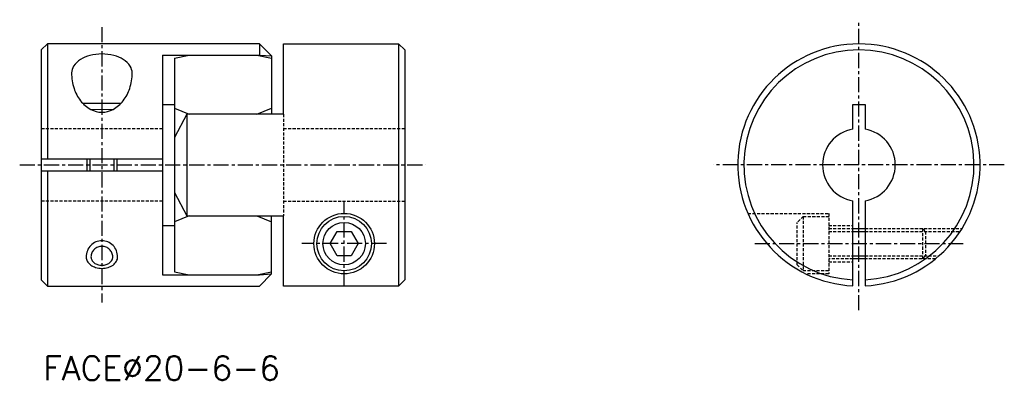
# Model space of a CAD drawing. Extents: x 50 to 131.3, y 32.1 to 62.
import ezdxf

# ---------------------------------------------------------------- set-up
doc = ezdxf.new("R2010")
doc.units = 0
doc.linetypes.add('CENTER', pattern=[2, 1.25, -0.25, 0.25, -0.25])
doc.linetypes.add('HIDDEN', pattern=[0.375, 0.25, -0.125])
doc.layers.get('0').update_dxf_attribs({"linetype": 'CONTINUOUS'})
doc.layers.add('CENTER', color=1, linetype='CENTER')
doc.styles.get("Standard").update_dxf_attribs({"font": 'txt', "bigfont": 'BIGFONT'})

msp = doc.modelspace()

# ---------------------------------------------------------------- linework, layer by layer
at = {"color": 7, "linetype": 'CONTINUOUS'}
for p, q in [((52.284849, 60), (51.784849, 59.5)), ((51.784849, 59.5), (51.784849, 40.5)), ((52.284849, 60), (52.284849, 50.5)), ((69.784849, 60), (52.284849, 60)), ((69.784849, 60), (70.784849, 59)), ((69.784849, 60), (69.784849, 59.079863)), ((71.784849, 60), (81.284849, 60)), ((71.784849, 54.19), (71.784849, 60)), ((81.284849, 60), (81.284849, 40)), ((81.284849, 60), (81.784849, 59.5)), ((81.784849, 59.5), (81.784849, 40.5)), ((61.784849, 59.079863), (61.784849, 40.920138)), ((61.784849, 59.079863), (69.784849, 59.079863)), ((62.784849, 58.831919), (63.984849, 59.079863)), ((62.784849, 58.831919), (62.784849, 52.278438)), ((69.584849, 59.079863), (70.784849, 58.831919)), ((69.784849, 59.079863), (70.784849, 59)), ((70.784849, 59), (70.784849, 54.19)), ((55.195413, 55.1), (58.374285, 55.1)), ((55.863229, 54.59066), (57.723712, 54.6)), ((61.784849, 55), (62.784849, 55)), ((62.784849, 54.690118), (63.984849, 54.19)), ((69.584849, 54.19), (70.784849, 54.690118)), ((118.784849, 52.95804), (118.784849, 55)), ((118.784849, 55), (119.784849, 55)), ((119.784849, 55), (119.784849, 52.95804)), ((63.784849, 54.19), (62.784849, 52.278438)), ((63.784849, 54.19), (63.784849, 45.81)), ((71.784849, 54.19), (63.784849, 54.19)), ((62.784849, 52.278438), (62.784849, 47.721563)), ((51.784849, 50.5), (61.784849, 50.5)), ((55.534849, 50.5), (55.534849, 49.5)), ((58.034849, 49.5), (58.034849, 50.5)), ((61.784849, 49.5), (51.784849, 49.5)), ((52.284849, 49.5), (52.284849, 40)), ((62.784849, 47.721563), (62.784849, 41.168081)), ((62.784849, 47.721563), (63.784849, 45.81)), ((118.784849, 40.012508), (118.784849, 47.041961)), ((119.784849, 47.041961), (119.784849, 40.012508)), ((63.984849, 45.81), (62.784849, 45.309882)), ((63.784849, 45.81), (71.784849, 45.81)), ((69.584849, 45.81), (70.784849, 45.309882)), ((70.784849, 41), (70.784849, 45.81)), ((71.784849, 40), (71.784849, 45.81)), ((61.784849, 45), (62.784849, 45)), ((118.784849, 44.75), (119.784849, 44.75)), ((119.784849, 42.25), (118.784849, 42.25)), ((61.784849, 40.920138), (69.784849, 40.920138)), ((62.784849, 41.168081), (63.984849, 40.920138)), ((69.584849, 40.920138), (70.784849, 41.168081)), ((69.784849, 40.920138), (70.784849, 41)), ((69.784849, 40), (70.784849, 41)), ((51.784849, 40.5), (52.284849, 40)), ((52.284849, 40), (69.784849, 40)), ((81.284849, 40), (71.784849, 40)), ((81.784849, 40.5), (81.284849, 40))]:
    msp.add_line(p, q, dxfattribs=at)
at = {"color": 5, "linetype": 'HIDDEN'}
for p, q in [((71.784849, 54.19), (71.784849, 45.81)), ((51.784849, 53), (61.784849, 53)), ((71.784849, 53), (81.784849, 53)), ((61.784849, 47), (51.784849, 47)), ((71.784849, 47), (81.784849, 47)), ((110.119697, 46), (116.784849, 46)), ((114.684849, 45.75), (114.184849, 45.25)), ((114.684849, 45.75), (116.784849, 45.75)), ((114.684849, 45.75), (114.684849, 41.25)), ((116.784849, 46), (116.784849, 41)), ((114.184849, 41.75), (114.184849, 45.25)), ((116.784849, 45), (118.784849, 45)), ((116.784849, 44.75), (118.784849, 44.75)), ((119.784849, 44.75), (127.795871, 44.75)), ((124.534849, 44.75), (124.534849, 42.25)), ((124.534849, 44.75), (124.784849, 44.5)), ((116.784849, 44.5), (118.784849, 44.5)), ((119.784849, 44.5), (127.636495, 44.5)), ((124.784849, 44.5), (124.784849, 42.5)), ((116.784849, 42.5), (118.784849, 42.5)), ((119.784849, 42.5), (125.899227, 42.5)), ((124.784849, 42.5), (124.534849, 42.25)), ((114.184849, 41.75), (114.684849, 41.25)), ((118.784849, 42.25), (116.784849, 42.25)), ((116.784849, 42), (118.784849, 42)), ((125.604461, 42.25), (119.784849, 42.25)), ((116.784849, 41.25), (114.684849, 41.25)), ((116.784849, 41), (114.92595, 41))]:
    msp.add_line(p, q, dxfattribs=at)
at = {"color": 5, "linetype": 'CONTINUOUS'}
for p, q in [((55.784849, 50.5), (55.784849, 49.5)), ((57.784849, 50.5), (57.784849, 49.5)), ((118.784849, 44.5), (119.784849, 44.5)), ((118.784849, 42.5), (119.784849, 42.5))]:
    msp.add_line(p, q, dxfattribs=at)
at = {"color": 7, "linetype": 'CONTINUOUS'}
for points in [[(59.284849, 57.599342, 0.147125), (59.117627, 58.155343, 0.107142), (58.552616, 58.706537, 0.076578), (57.783761, 59.037687, 0.063544), (56.784849, 59.165152, 0.063544), (55.785937, 59.037687, 0.076578), (55.017082, 58.706537, 0.107142), (54.452071, 58.155343, 0.147125), (54.284849, 57.599342, 0.147125)], [(54.284849, 57.599342, 0.077482), (54.483542, 56.324845, 0.087172), (55.017082, 55.308003, 0.105628), (55.863229, 54.59066, 0.123808), (56.784849, 54.358899, 0.123808), (57.706468, 54.59066, 0.105628), (58.552616, 55.308003, 0.087172), (59.086156, 56.324845, 0.077482), (59.284849, 57.599342, 0.077482)], [(57.684849, 42.400658, 0.101211), (57.616762, 42.733574, 0.099577), (57.421245, 43.018156, 0.097349), (57.130532, 43.207064, 0.09583), (56.784849, 43.273932, 0.09583), (56.439166, 43.207064, 0.097349), (56.148453, 43.018156, 0.099577), (55.952936, 42.733574, 0.101211), (55.884849, 42.400658, 0.101211)], [(55.884849, 42.400658, 0.125157), (55.948985, 42.148449, 0.105836), (56.148453, 41.915877, 0.08655), (56.430478, 41.769655, 0.07656), (56.784849, 41.715074, 0.07656), (57.13922, 41.769655, 0.08655), (57.421245, 41.915877, 0.105836), (57.620713, 42.148449, 0.125157), (57.684849, 42.400658, 0.125157)]]:
    msp.add_lwpolyline(points, format="xyb", dxfattribs=at)
msp.add_lwpolyline([(76.207499, 42.5), (75.630148, 43.5), (76.207499, 44.5), (77.362199, 44.5), (77.939549, 43.5), (77.362199, 42.5)], close=True, dxfattribs=at)
at = {"color": 5, "linetype": 'CONTINUOUS'}
for points in [[(58.084849, 42.400658, 0.095716), (57.985281, 42.916017, 0.097298), (57.704088, 43.349275, 0.099623), (57.280361, 43.640742, 0.101331), (56.784849, 43.742205, 0.101331), (56.289337, 43.640742, 0.099623), (55.86561, 43.349275, 0.097298), (55.584417, 42.916017, 0.095716), (55.484849, 42.400658, 0.095716)], [(55.484849, 42.400658, 0.130522), (55.576137, 42.056913, 0.106506), (55.86561, 41.734337, 0.084081), (56.270856, 41.533835, 0.073051), (56.784849, 41.458338, 0.073051), (57.298842, 41.533835, 0.084081), (57.704088, 41.734337, 0.106506), (57.993561, 42.056913, 0.130522), (58.084849, 42.400658, 0.130522)]]:
    msp.add_lwpolyline(points, format="xyb", dxfattribs=at)
at = {"color": 7, "linetype": 'CONTINUOUS'}
for radius in [2.5, 2.25, 1.75]:
    msp.add_circle((76.784849, 43.5), radius, dxfattribs=at)
for radius, start, end in [(10, 272.865984, 267.134016), (9.5, 273.016961, 266.983039), (3, 99.594068, 260.405932), (3, 279.594068, 80.405932)]:
    msp.add_arc((119.284849, 50), radius, start, end, dxfattribs=at)
at = {"layer": 'CENTER', "color": 1, "linetype": 'CENTER'}
for p, q in [((119.284849, 38), (119.284849, 62)), ((56.784849, 61.394857), (56.784849, 38.648402)), ((50, 50), (83.513976, 50)), ((131.284849, 50), (107.284849, 50)), ((76.784849, 40), (76.784849, 47)), ((80.284849, 43.5), (73.284849, 43.5)), ((110.685506, 43.5), (127.884191, 43.5))]:
    msp.add_line(p, q, dxfattribs=at)

# ---------------------------------------------------------------- texts
at = {"color": 7, "linetype": 'CONTINUOUS'}
msp.add_text('FACE%%C20-6-6', height=2, dxfattribs=at).set_placement((51.943418, 32.216906))

doc.saveas('drawing.dxf')
